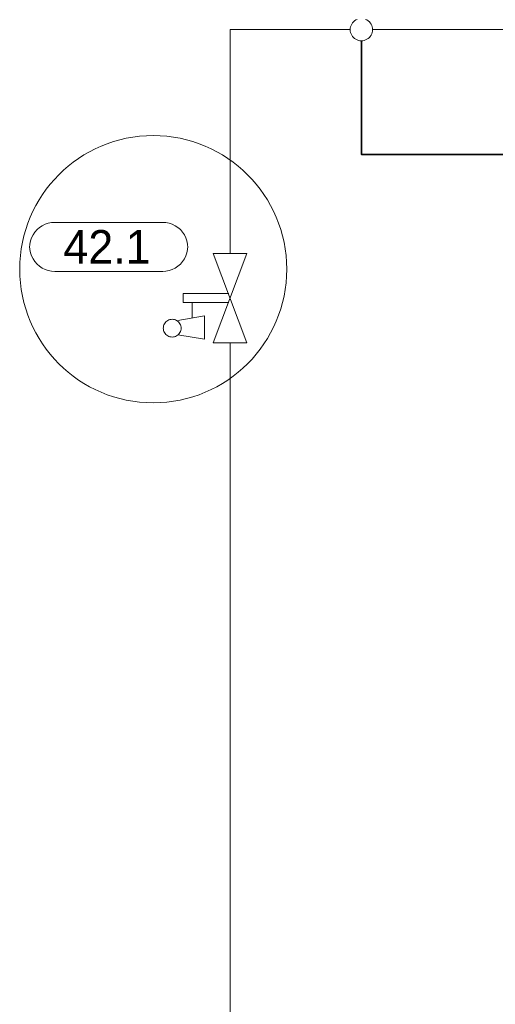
# Model space of a CAD drawing. Header units: millimetres. Extents: x 0 to 203, y 0 to 47.
# Tile 157 of 196: x 139.89 to 141.57, y 28.54 to 32.02. Entities that reach past the tile are written whole.
import ezdxf

# ---------------------------------------------------------------- set-up
doc = ezdxf.new("R2010")
doc.units = ezdxf.units.MM
doc.layers.add('PDF_Geomertry', color=7, linetype='Continuous')
doc.layers.add('PDF_Text', color=7, linetype='Continuous')
doc.styles.add('PDF Arial', font='txt')

msp = doc.modelspace()

# ---------------------------------------------------------------- linework, layer by layer
at = {"layer": 'PDF_Geomertry', "lineweight": 15}
for points in [[(141.0832, 32.0179), (141.0782, 32.016), (141.074, 32.0132), (141.0707, 32.0096), (141.0671, 32.0054), (141.0643, 32.0013), (141.0615, 31.9965), (141.0602, 31.9915), (141.0588, 31.9868), (141.0588, 31.9818), (141.0588, 31.9763), (141.0602, 31.9715), (141.0615, 31.9665), (141.0643, 31.9618), (141.0671, 31.9576), (141.0707, 31.954), (141.074, 31.9507), (141.0782, 31.9479), (141.0832, 31.9457), (141.0879, 31.9438), (141.0929, 31.9429), (141.0985, 31.9424), (141.1032, 31.9429), (141.1082, 31.9438), (141.1129, 31.9457), (141.1179, 31.9479), (141.1221, 31.9507), (141.1263, 31.954), (141.129, 31.9576), (141.1324, 31.9618), (141.1346, 31.9665), (141.136, 31.9715), (141.1374, 31.9763), (141.1374, 31.9818), (141.1374, 31.9818), (141.1374, 31.9868), (141.136, 31.9915), (141.1346, 31.9965), (141.1324, 32.0013), (141.129, 32.0054), (141.1263, 32.0096), (141.1221, 32.0132), (141.1179, 32.016), (141.1129, 32.0179)], [(140.6346, 31.1924), (140.6346, 31.9818), (141.0588, 31.9818)], [(141.1374, 31.9818), (141.731, 31.9818)], [(149.9977, 24.1313), (149.9977, 26.3826), (140.6346, 26.3826), (140.6346, 30.8776)]]:
    msp.add_lwpolyline(points, dxfattribs=at)
at = {"layer": 'PDF_Geomertry', "lineweight": 35}
msp.add_lwpolyline([(141.611, 31.5415), (141.0985, 31.5415), (141.0985, 31.9424)], dxfattribs=at)
at = {"layer": 'PDF_Geomertry', "lineweight": 15}
msp.add_lwpolyline([(140.3971, 31.3021), (140.4082, 31.3013), (140.4199, 31.2993), (140.4304, 31.2951), (140.4407, 31.2901), (140.4504, 31.284), (140.4596, 31.2763), (140.4671, 31.2674), (140.4735, 31.2576), (140.4782, 31.2471), (140.4824, 31.2368), (140.4846, 31.2249), (140.4852, 31.2138), (140.4852, 31.2174), (140.4846, 31.2063), (140.4824, 31.1943), (140.4782, 31.184), (140.4735, 31.1735), (140.4671, 31.1638), (140.4596, 31.1549), (140.4504, 31.1471), (140.4407, 31.141), (140.4304, 31.136), (140.4199, 31.1318), (140.4082, 31.1299), (140.3971, 31.129), (140.0157, 31.129), (140.004, 31.1299), (139.9929, 31.1318), (139.9818, 31.136), (139.9713, 31.141), (139.9615, 31.1471), (139.9532, 31.1549), (139.9457, 31.1638), (139.9393, 31.1735), (139.9338, 31.184), (139.9304, 31.1943), (139.9282, 31.2063), (139.9268, 31.2174), (139.9268, 31.2138), (139.9282, 31.2249), (139.9304, 31.2368), (139.9338, 31.2471), (139.9393, 31.2576), (139.9457, 31.2674), (139.9532, 31.2763), (139.9615, 31.284), (139.9713, 31.2901), (139.9818, 31.2951), (139.9929, 31.2993), (140.004, 31.3013), (140.0157, 31.3021), (140.3971, 31.3021)], close=True, dxfattribs=at)
at = {"layer": 'PDF_Geomertry', "color": 1, "lineweight": 15}
for points in [[(140.5754, 30.8776), (140.6935, 31.1924), (140.5754, 31.1924), (140.6935, 30.8776), (140.5754, 30.8776)], [(140.4615, 30.9285), (140.4615, 30.9326), (140.4602, 30.9368), (140.4596, 30.941), (140.4574, 30.9443), (140.4554, 30.9479), (140.4527, 30.9507), (140.449, 30.9535), (140.4457, 30.9563), (140.4421, 30.9576), (140.4379, 30.959), (140.4346, 30.9596), (140.4304, 30.9604), (140.4263, 30.9596), (140.4221, 30.959), (140.4179, 30.9576), (140.4143, 30.9563), (140.411, 30.9535), (140.4082, 30.9507), (140.4054, 30.9479), (140.4032, 30.9443), (140.4013, 30.941), (140.3999, 30.9368), (140.399, 30.9326), (140.3985, 30.9285), (140.399, 30.9249), (140.3999, 30.9207), (140.4013, 30.9165), (140.4032, 30.9132), (140.4054, 30.9096), (140.4082, 30.9063), (140.411, 30.904), (140.4143, 30.9013), (140.4179, 30.8999), (140.4221, 30.8985), (140.4263, 30.8979), (140.4304, 30.8971), (140.4346, 30.8979), (140.4379, 30.8985), (140.4421, 30.8999), (140.4457, 30.9013), (140.449, 30.904), (140.4527, 30.9063), (140.4554, 30.9096), (140.4574, 30.9132), (140.4596, 30.9165), (140.4602, 30.9207), (140.4615, 30.9249), (140.4615, 30.9285)]]:
    msp.add_lwpolyline(points, close=True, dxfattribs=at)
for points in [[(140.6304, 31.0193), (140.4693, 31.0193), (140.4693, 31.0507), (140.6304, 31.0507)], [(140.5013, 30.9638), (140.5013, 31.0193)], [(140.4499, 30.9049), (140.5443, 30.8896), (140.5443, 30.9721), (140.4499, 30.9563)]]:
    msp.add_lwpolyline(points, dxfattribs=at)
msp.add_circle((140.3632, 31.1368), 0.4714, dxfattribs=at)

# ---------------------------------------------------------------- texts
at = {"layer": 'PDF_Text', "insert": (140.0463, 31.1568), "char_height": 0.11811, "attachment_point": 7, "style": 'PDF Arial'}
msp.add_mtext('42.1', dxfattribs=at)

doc.saveas('drawing.dxf')
